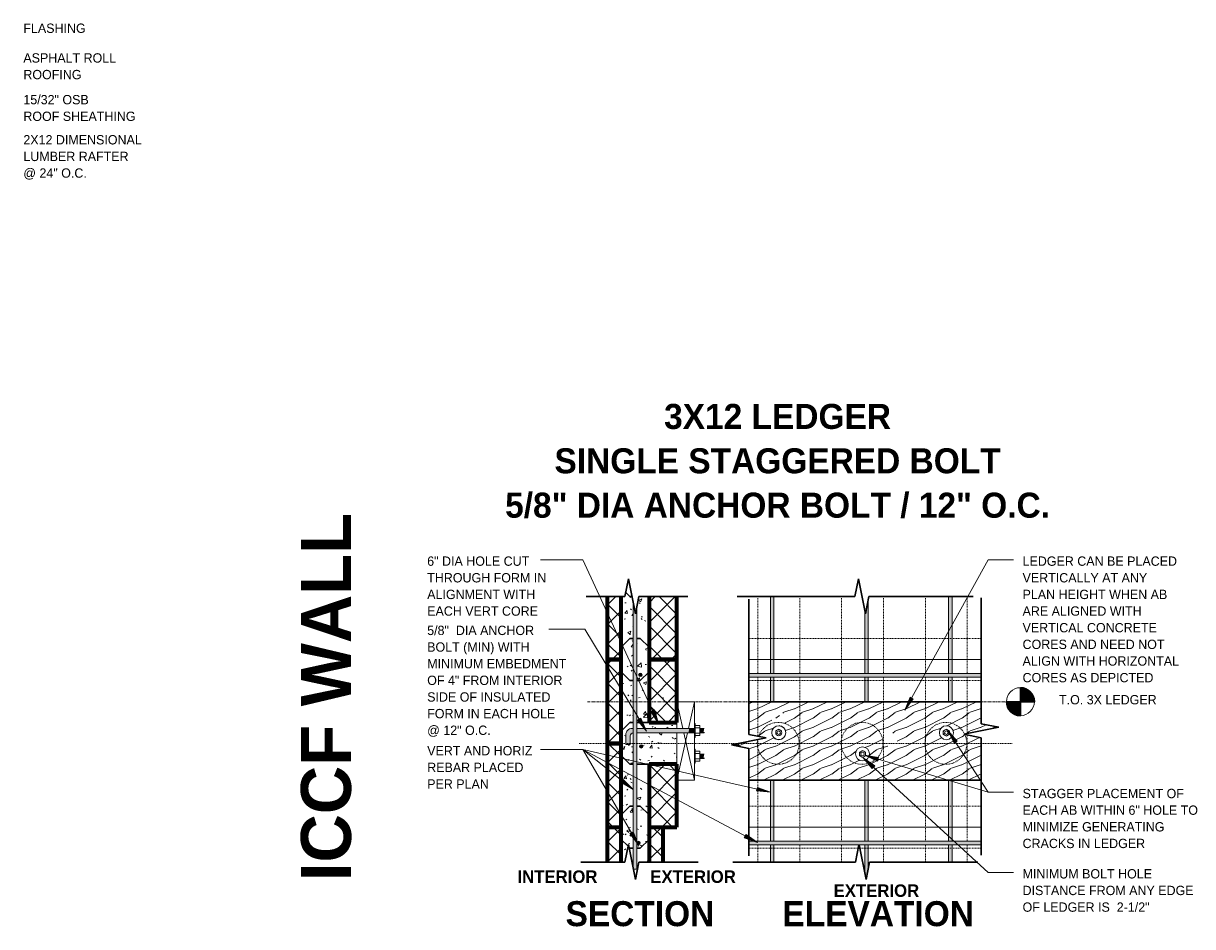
# Model space of a CAD drawing. Header units: inches. Extents: x 0 to 1341, y -35 to 287.
# Tile 7 of 13: x 509 to 676, y 153 to 283. Entities that reach past the tile are written whole.
import ezdxf

# ---------------------------------------------------------------- set-up
doc = ezdxf.new("R2010")
doc.units = ezdxf.units.IN
doc.header["$MEASUREMENT"] = 0
for name, pattern in [('Dash Dot 3_16_', [0.3125, 0.1875, -0.0625, 0, -0.0625]), ('Hidden 1_16_', [0.09375, 0.0625, -0.03125]), ('Hidden 1_8_', [0.1875, 0.125, -0.0625]), ('RT Dash 1_16_', [0.5625, 0.375, -0.0625, 0.0625, -0.0625])]:
    doc.linetypes.add(name, pattern=pattern)
for name, color, linetype, lineweight in [('A-ANNO-TEXT', 2, 'Continuous', 9), ('A-DETL', 5, 'Hidden 1_16_', 9), ('A-DETL-GENF', 3, 'Continuous', 9), ('A-DETL-HLIN', 3, 'Continuous', 70), ('A-DETL-LLIN', 3, 'Continuous', 9), ('A-DETL-MBND', 5, 'Continuous', 9), ('A-DETL-MLIN', 3, 'Continuous', 30)]:
    doc.layers.add(name, color=color, linetype=linetype, lineweight=lineweight)
pattern_1 = [(50, (478.208, 0), (4.590705, -0.40187), [0.48, -5.28]), (355, (478.208, 0), (-0.88784, 4.8137), [0.384, -4.224]), (100.451, (478.59, -0.033), (3.70197, 4.41272), [0.408, -4.487]), (46.184, (478.208, 1.28), (6.83066, -1.05904), [0.72, -7.92]), (96.636, (478.777, 1.192), (5.98166, 6.23401), [0.612, -6.731]), (351.184, (478.208, 1.28), (5.98208, 6.23382), [0.576, -6.336]), (21, (478.848, 0.96), (3.82029, -2.5771), [0.48, -5.28]), (326, (478.848, 0.96), (1.55721, 4.64059), [0.384, -4.224]), (71.451, (479.166, 0.745), (5.37715, 2.0647), [0.408, -4.487]), (37.5, (478.208, 0), (0.077972, 2.130786), [0.211, -3.962, 0.211, -4.077, -4.24]), (37.5, (478.208, 0), (0.077972, 2.130786), [-8.461, 0.211, -4.029]), (7.5, (478.208, 0), (1.683907, 2.52439), [0.211, -2.234, 0.211, -3.866, -1.616]), (7.5, (478.208, 0), (1.683907, 2.52439), [-6.522, 0.211, -1.405]), (327.5, (476.78, 0), (3.416527, -0.144297), [0.211, -1.389, 0.211, -4.781, -6.624]), (327.5, (476.78, 0), (3.416527, -0.144297), [-6.592, 0.211, -6.413]), (317.5, (476.14, 0), (3.732463, 0.640715), [0.211, -1.869, 0.211, -3.104, -4.704]), (317.5, (476.14, 0), (3.732463, 0.640715), [-5.395, 0.211, -4.493])]
pattern_2 = [(45, (478.208, 0), (-1.414214, 1.414214), []), (135, (478.208, 0), (-1.414214, -1.414214), [])]
pattern_3 = [(216.87, (479.274, 2.666), (7.9965905, 5.3312143), [1.333, -11.995]), (206.565, (480.873, 1.866), (-2.6653954, -2.6653906), [2.98, -2.98]), (198.435, (480.873, 0.533), (-5.3315978, -2.6658048), [1.686, -6.743])]

# ---------------------------------------------------------------- blocks, each defined once
blk = doc.blocks.new('Anchor Bolt3 - _OF SUPPORT0')
at = {"layer": 'A-DETL-GENF'}
for p, q in [((-1, -2.5), (1, -2.5)), ((-1, -2.5), (-1, -2.62)), ((-1, -2.62), (1, -2.62)), ((-0.72, -2.62), (-0.72, -3.25)), ((-0.72, -3.25), (0.72, -3.25)), ((-0.37, -2.62), (-0.37, -3.25)), ((-0.31, -2.5), (-0.31, -2.47)), ((-0.31, -3.25), (-0.31, -3.88)), ((-0.12, -3.25), (0.31, -3.29)), ((0.31, -2.5), (0.31, -2.47)), ((0.31, -3.25), (0.31, -3.88)), ((0.38, -2.62), (0.38, -3.25)), ((0.72, -2.62), (0.72, -3.25)), ((1, -2.5), (1, -2.62)), ((-0.31, -3.37), (0.31, -3.43)), ((-0.31, -3.5), (0.31, -3.55)), ((-0.31, -3.62), (0.31, -3.68)), ((-0.31, -3.75), (0.31, -3.8)), ((-0.31, -3.87), (-0.22, -3.88))]:
    blk.add_line(p, q, dxfattribs=at)
blk = doc.blocks.new('Reinf Bar Eleva_OF SUPPORT0')
at = {"layer": 'A-DETL-GENF'}
for points in [[(14.05, -0.5), (14.05, 0), (3, 0), (3, -0.5)], [(18.06, -0.5), (18.06, 0), (14.55, 0), (14.55, -0.5)], [(41, -0.5), (41, 0), (38.55, 0), (38.55, -0.5)], [(29.31, 0), (29.31, -0.5), (38.05, -0.5), (38.05, 0)]]:
    blk.add_hatch(color=256, dxfattribs=at).paths.add_polyline_path(points, flags=0)
for p, q in [((14.05, 0), (3, 0)), ((3, -0.5), (14.05, -0.5)), ((18.06, 0), (14.55, 0)), ((14.55, -0.5), (18.06, -0.5)), ((38.05, 0), (29.31, 0)), ((29.31, -0.5), (38.05, -0.5)), ((41, 0), (38.55, 0)), ((38.55, -0.5), (41, -0.5))]:
    blk.add_line(p, q, dxfattribs=at)
blk = doc.blocks.new('Reinf Bar Eleva_OF SUPPORT1')
at = {"layer": 'A-DETL-GENF'}
blk.add_hatch(color=256, dxfattribs=at).paths.add_polyline_path([(2.22, -0.15), (2.22, 0), (1.45, 0)], flags=0)
blk.add_line((2.22, 0), (1.45, 0), dxfattribs=at)
blk = doc.blocks.new('Reinf Bar Eleva_OF SUPPORT2')
at = {"layer": 'A-DETL-GENF'}
for points in [[(18.06, -0.5), (18.06, 0), (14.55, 0), (14.55, -0.5)], [(42.56, -0.5), (43.5, -0.31), (41.94, 0), (38.55, 0), (38.55, -0.5)], [(14.05, -0.5), (14.05, 0), (3.45, 0), (5.5, -0.41), (5.05, -0.5)], [(29.31, 0), (29.31, -0.5), (38.05, -0.5), (38.05, 0)]]:
    blk.add_hatch(color=256, dxfattribs=at).paths.add_polyline_path(points, flags=0)
for p, q in [((14.05, 0), (3.45, 0)), ((5.05, -0.5), (14.05, -0.5)), ((18.06, 0), (14.55, 0)), ((14.55, -0.5), (18.06, -0.5)), ((38.05, 0), (29.31, 0)), ((29.31, -0.5), (38.05, -0.5)), ((41.94, 0), (38.55, 0)), ((38.55, -0.5), (42.56, -0.5))]:
    blk.add_line(p, q, dxfattribs=at)
blk = doc.blocks.new('Break Line8 - B_OF SUPPORT0')
at = {"layer": 'A-DETL-GENF', "lineweight": 30}
for p, q in [((-1, 0), (-0.5, 2.5)), ((-0.5, 2.5), (0.49, -2.45)), ((-16.5, 0), (-1, 0)), ((0.51, -2.45), (1, 0)), ((1, 0), (18.57, 0))]:
    blk.add_line(p, q, dxfattribs=at)
blk = doc.blocks.new('Anchor Bolts Ho_OF SUPPORT0')
at = {"layer": 'A-DETL-GENF'}
for p, q in [((0.54, 1.24), (0.98, 1.49)), ((0.98, 1.49), (1.42, 1.24))]:
    blk.add_line(p, q, dxfattribs=at)
for radius in [0.438, 0.25]:
    blk.add_circle((0.98, 0.99), radius, dxfattribs=at)
blk = doc.blocks.new('Dimension Lumbe_OF SUPPORT0')
at = {"layer": 'A-DETL-GENF'}
for p, q in [((0, -3.83), (0, 0)), ((0, 0), (0.85, -3.83)), ((0, 0), (2.5, 0)), ((2.5, 0), (1.65, -3.83)), ((2.5, 0), (2.5, -11.25)), ((0, -11.25), (0, -4.46)), ((1.51, -4.46), (0, -11.25)), ((0.99, -4.46), (2.5, -11.25)), ((2.5, -11.25), (0, -11.25))]:
    blk.add_line(p, q, dxfattribs=at)
blk = doc.blocks.new('Reinf Bar Secti_OF SUPPORT0')
at = {"layer": 'A-DETL-GENF'}
h = blk.add_hatch(color=256, dxfattribs=at)
edge = h.paths.add_edge_path(flags=0)
edge.add_arc((0, 0), 0.25, 180, 360)
edge.add_arc((0, 0), 0.25, 0, 180)
for start, end in [(0, 180), (180, 0)]:
    blk.add_arc((0, 0), 0.25, start, end, dxfattribs=at)
blk = doc.blocks.new('Anchor Bolt4 - _OF SUPPORT0')
at = {"layer": 'A-DETL-GENF'}
for p, q in [((-2, 7.31), (-0.56, 7.31)), ((-2, 7.31), (-2, 6.69)), ((-2, 6.69), (-0.75, 6.69)), ((-0.31, -2.5), (-0.31, 5.75)), ((0.31, 6.25), (0.31, 6.44)), ((0.31, -2.5), (0.31, 5.75)), ((-1, -2.5), (1, -2.5)), ((-1, -2.5), (-1, -2.62)), ((-1, -2.62), (1, -2.62)), ((-0.72, -2.62), (-0.72, -3.25)), ((-0.72, -3.25), (0.72, -3.25)), ((-0.37, -2.62), (-0.37, -3.25)), ((-0.31, -1.75), (0.31, -1.8)), ((-0.31, -1.87), (0.31, -1.93)), ((-0.31, -2), (0.31, -2.05)), ((-0.31, -2.12), (0.31, -2.18)), ((-0.31, -2.25), (0.31, -2.3)), ((-0.31, -2.37), (0.31, -2.43)), ((-0.31, -3.25), (-0.31, -3.88)), ((-0.12, -3.25), (0.31, -3.29)), ((0.31, -3.25), (0.31, -3.88)), ((0.38, -2.62), (0.38, -3.25)), ((0.72, -2.62), (0.72, -3.25)), ((1, -2.5), (1, -2.62)), ((-0.31, -3.37), (0.31, -3.43)), ((-0.31, -3.5), (0.31, -3.55)), ((-0.31, -3.62), (0.31, -3.68)), ((-0.31, -3.75), (0.31, -3.8)), ((-0.31, -3.87), (-0.22, -3.88))]:
    blk.add_line(p, q, dxfattribs=at)
for centre, radius in [((-0.56, 6.44), 0.875), ((-0.75, 6.25), 0.438)]:
    blk.add_arc(centre, radius, 360, 90, dxfattribs=at)
blk = doc.blocks.new('Reinf Bar Eleva_OF SUPPORT3')
at = {"layer": 'A-DETL-GENF'}
blk.add_hatch(color=256, dxfattribs=at).paths.add_polyline_path([(0, 0), (0, -0.5), (37.55, -0.5), (36.5, -0.29), (37.95, 0)], flags=0)
for p, q in [((37.95, 0), (0, 0)), ((0, 0), (0, -0.5)), ((0, -0.5), (37.55, -0.5))]:
    blk.add_line(p, q, dxfattribs=at)
blk = doc.blocks.new('Break Line8 - B_OF SUPPORT1')
at = {"layer": 'A-DETL-GENF', "lineweight": 30}
for p, q in [((-1, 0), (-0.5, 2.5)), ((-0.5, 2.5), (0.5, -2.5)), ((-6.55, 0), (-1, 0)), ((0.5, -2.5), (1, 0)), ((1, 0), (8.03, 0))]:
    blk.add_line(p, q, dxfattribs=at)
blk = doc.blocks.new('Break Line8 - B_OF SUPPORT2')
at = {"layer": 'A-DETL-GENF', "lineweight": 30}
for p, q in [((-1, 0), (-0.5, 2.5)), ((-0.5, 2.5), (0.5, -2.5)), ((-9.51, 0), (-1, 0)), ((0.5, -2.5), (1, 0)), ((1, 0), (7.3, 0))]:
    blk.add_line(p, q, dxfattribs=at)
blk = doc.blocks.new('Anchor Bolts Ho_OF SUPPORT1')
at = {"layer": 'A-DETL-GENF'}
for p, q in [((0.54, 1.24), (0.98, 1.49)), ((0.54, 0.73), (0.54, 1.24)), ((0.98, 0.48), (0.54, 0.73)), ((0.98, 1.49), (1.42, 1.24)), ((1.42, 0.73), (0.98, 0.48)), ((1.42, 1.24), (1.42, 0.73))]:
    blk.add_line(p, q, dxfattribs=at)
for radius in [0.438, 0.25]:
    blk.add_circle((0.98, 0.99), radius, dxfattribs=at)
blk = doc.blocks.new('Anchor Bolts Ho_OF SUPPORT2')
at = {"layer": 'A-DETL-GENF'}
for p, q in [((0.98, -0.48), (0.54, -0.73)), ((0.54, -0.73), (0.54, -1.24)), ((0.54, -1.24), (0.98, -1.49)), ((1.42, -0.73), (0.98, -0.48)), ((0.98, -1.49), (1.42, -1.24)), ((1.42, -1.24), (1.42, -0.73))]:
    blk.add_line(p, q, dxfattribs=at)
for radius in [0.437, 0.25]:
    blk.add_circle((0.98, -0.99), radius, dxfattribs=at)
blk = doc.blocks.new('Reinf Bar Eleva_OF SUPPORT4')
at = {"layer": 'A-DETL-GENF'}
blk.add_hatch(color=256, dxfattribs=at).paths.add_polyline_path([(3.72, 0), (3.72, -0.5), (37, -0.5), (37, 0)], flags=0)
for p, q in [((37, 0), (3.72, 0)), ((3.72, -0.5), (37, -0.5))]:
    blk.add_line(p, q, dxfattribs=at)
blk = doc.blocks.new('Break Line8 - B_OF SUPPORT3')
at = {"layer": 'A-DETL-GENF', "lineweight": 30}
for p, q in [((-1, 0), (-0.5, 2.5)), ((-0.5, 2.5), (0.5, -2.5)), ((-16.36, 0), (-1, 0)), ((0.5, -2.5), (1, 0)), ((1, 0), (20.36, 0))]:
    blk.add_line(p, q, dxfattribs=at)
blk = doc.blocks.new('Break Line8 - B_OF SUPPORT4')
at = {"layer": 'A-DETL-GENF', "lineweight": 30}
for p, q in [((-1, 0), (-0.5, 2.5)), ((-0.5, 2.5), (0.5, -2.5)), ((-19, 0), (-1, 0)), ((0.5, -2.5), (1, 0)), ((1, 0), (17.8, 0))]:
    blk.add_line(p, q, dxfattribs=at)
blk = doc.blocks.new('Break Line8 - B_OF SUPPORT5')
at = {"layer": 'A-DETL-GENF', "lineweight": 30}
for p, q in [((-1, 0), (-0.5, 2.5)), ((-0.5, 2.5), (0.5, -2.5)), ((-17.87, 0), (-1, 0)), ((0.5, -2.5), (1, 0)), ((1, 0), (15.93, 0))]:
    blk.add_line(p, q, dxfattribs=at)

msp = doc.modelspace()

# ---------------------------------------------------------------- hatches: boundary and pattern name
at = {"layer": 'A-ANNO-TEXT'}
for points in [[(636.5, 185.9), (636.04, 186.16), (635.3, 184.28)], [(599.43, 184.31), (598.95, 184.09), (600.03, 182.39)], [(597.48, 183.13), (597.03, 182.85), (598.29, 181.28)], [(642.34, 179.54), (642.78, 179.83), (641.47, 181.36)], [(630.62, 175.92), (630.98, 176.31), (629.33, 177.47)], [(631.39, 177), (631.54, 177.5), (629.55, 177.82)], [(594.98, 174.38), (594.65, 173.97), (596.38, 172.92)], [(614.18, 173.23), (614.06, 172.72), (616.07, 172.53)], [(596.38, 166.88), (595.92, 166.62), (597.16, 165.02)], [(612.56, 166.49), (612.31, 166.03), (614.2, 165.32)]]:
    msp.add_hatch(color=7, dxfattribs=at).paths.add_polyline_path(points, flags=0)
at = {"layer": 'A-DETL-GENF'}
h = msp.add_hatch(dxfattribs=at)
h.set_pattern_fill('FP5_15', style=0, pattern_type=2)
h.set_pattern_definition(pattern_1)
h.paths.add_polyline_path([(596.42, 191.53), (596.42, 199.5), (595.71, 203.05), (595.21, 200.55), (594.67, 200.55), (594.67, 191.53)], flags=0)
h = msp.add_hatch(dxfattribs=at)
h.set_pattern_fill('FP5_16', style=0, pattern_type=2)
h.set_pattern_definition(pattern_2)
h.paths.add_polyline_path([(592.67, 191.53), (594.67, 191.53), (594.67, 200.55), (592.67, 200.55)], flags=0)
h = msp.add_hatch(dxfattribs=at)
h.set_pattern_fill('FP5_15', style=0, pattern_type=2)
h.set_pattern_definition(pattern_1)
h.paths.add_polyline_path([(596.92, 199.11), (596.92, 191.53), (598.67, 191.53), (598.67, 200.55), (597.21, 200.55)], flags=0)
h = msp.add_hatch(dxfattribs=at)
h.set_pattern_fill('FP5_16', style=0, pattern_type=2)
h.set_pattern_definition(pattern_2)
h.paths.add_polyline_path([(598.67, 191.53), (602.67, 191.53), (602.67, 200.55), (598.67, 200.55)], flags=0)
h = msp.add_hatch(dxfattribs=at)
h.set_pattern_fill('FP5_16', style=0, pattern_type=2)
h.set_pattern_definition(pattern_2)
h.paths.add_polyline_path([(592.67, 179.53), (594.67, 179.53), (594.67, 191.53), (592.67, 191.53)], flags=0)
h = msp.add_hatch(dxfattribs=at)
h.set_pattern_fill('FP5_15', style=0, pattern_type=2)
h.set_pattern_definition(pattern_1)
edge = h.paths.add_edge_path(flags=0)
edge.add_line((594.67, 191.53), (594.67, 179.53))
edge.add_line((594.67, 179.53), (595.36, 179.53))
edge.add_line((595.36, 179.53), (595.36, 180.78))
edge.add_arc((596.24, 180.78), 0.875, 90, 180, ccw=False)
edge.add_line((596.24, 181.66), (596.42, 181.66))
edge.add_line((596.42, 181.66), (596.42, 191.53))
edge.add_line((596.42, 191.53), (594.67, 191.53))
h = msp.add_hatch(dxfattribs=at)
h.set_pattern_fill('FP5_15', style=0, pattern_type=2)
h.set_pattern_definition(pattern_1)
h.paths.add_polyline_path([(602.67, 182.53), (598.67, 182.53), (598.67, 191.53), (596.92, 191.53), (596.92, 181.66), (602.67, 181.66)], flags=0)
edge = h.paths.add_edge_path(flags=0)
edge.add_arc((597.42, 189.34), 0.25, 0, 180)
edge.add_arc((597.42, 189.34), 0.25, 180, 360)
h = msp.add_hatch(dxfattribs=at)
h.set_pattern_fill('FP5_16', style=0, pattern_type=2)
h.set_pattern_definition(pattern_2)
h.paths.add_polyline_path([(602.67, 182.53), (602.67, 191.53), (598.67, 191.53), (598.67, 182.53)], flags=0)
h = msp.add_hatch(color=7, dxfattribs=at)
edge = h.paths.add_edge_path(flags=0)
edge.add_arc((651.84, 185.49), 2, 0, 90)
edge.add_line((651.84, 187.49), (651.84, 185.49))
edge.add_line((651.84, 185.49), (653.84, 185.49))
h = msp.add_hatch(dxfattribs=at)
h.set_pattern_fill('FP5_18', style=0, pattern_type=2)
h.set_pattern_definition(pattern_3)
h.paths.add_polyline_path([(612.96, 178.8), (612.96, 174.24), (646.24, 174.24), (646.24, 180.34), (643.74, 180.84), (648.06, 181.71), (648.06, 181.98), (646.24, 182.34), (646.24, 185.49), (612.96, 185.49), (612.96, 180.8), (615.46, 180.3), (611.46, 179.5), (611.46, 179.1)], flags=0)
edge = h.paths.add_edge_path(flags=0)
edge.add_arc((633.24, 180.06), 1, 0, 180)
edge.add_arc((633.24, 180.06), 1, 180, 360)
edge = h.paths.add_edge_path(flags=0)
edge.add_arc((617.24, 181.05), 1, 0, 90, ccw=False)
edge.add_arc((617.24, 181.05), 1, -180, 0, ccw=False)
edge.add_arc((617.24, 181.05), 1, 90, 180, ccw=False)
edge = h.paths.add_edge_path(flags=0)
edge.add_arc((617.24, 183.06), 1, 0, 180, ccw=False)
edge.add_spline(control_points=[(618.24, 183.06), (618.24, 182.97), (618.22, 182.8), (618.12, 182.55), (617.96, 182.34), (617.75, 182.18), (617.5, 182.08), (617.33, 182.06), (617.24, 182.05)], knot_values=[0, 0, 0, 0, 0.261169, 0.522335, 0.783496, 1.044653, 1.305809, 1.566982, 1.566982, 1.566982, 1.566982], degree=3, periodic=0)
edge.add_spline(control_points=[(617.24, 182.05), (617.16, 182.06), (616.98, 182.08), (616.74, 182.18), (616.53, 182.34), (616.37, 182.55), (616.27, 182.8), (616.24, 182.97), (616.24, 183.06)], knot_values=[0, 0, 0, 0, 0.261174, 0.522329, 0.783486, 1.044648, 1.305813, 1.566982, 1.566982, 1.566982, 1.566982], degree=3, periodic=0)
edge = h.paths.add_edge_path(flags=0)
edge.add_arc((641.24, 181.05), 1, 180, 360)
edge.add_arc((641.24, 181.05), 1, 0, 180)
edge = h.paths.add_edge_path(flags=0)
edge.add_arc((629.24, 178.01), 1, 180, 360)
edge.add_arc((629.24, 178.01), 1, 0, 180)
h = msp.add_hatch(color=7, dxfattribs=at)
edge = h.paths.add_edge_path(flags=0)
edge.add_line((651.84, 183.49), (651.84, 185.49))
edge.add_line((651.84, 185.49), (649.84, 185.49))
edge.add_arc((651.84, 185.49), 2, 180, 270)
h = msp.add_hatch(dxfattribs=at)
h.set_pattern_fill('FP5_18', style=0, pattern_type=2)
h.set_pattern_definition(pattern_3)
h.paths.add_polyline_path([(617.68, 182.81), (617.68, 183.31), (617.24, 183.57), (616.81, 183.31), (616.81, 182.81), (617.24, 182.55)], flags=0)
h = msp.add_hatch(color=7, dxfattribs=at)
edge = h.paths.add_edge_path(flags=0)
edge.add_line((595.99, 179.34), (595.99, 180.6))
edge.add_arc((596.42, 180.6), 0.437, 90, 180, ccw=False)
edge.add_line((596.42, 181.03), (596.42, 181.66))
edge.add_line((596.42, 181.66), (596.24, 181.66))
edge.add_arc((596.24, 180.78), 0.875, 90, 180)
edge.add_line((595.36, 180.78), (595.36, 179.34))
edge.add_line((595.36, 179.34), (595.99, 179.34))
h = msp.add_hatch(dxfattribs=at)
h.set_pattern_fill('FP5_15', style=0, pattern_type=2)
h.set_pattern_definition(pattern_1)
edge = h.paths.add_edge_path(flags=0)
edge.add_line((595.99, 180.6), (595.99, 179.53))
edge.add_line((595.99, 179.53), (596.42, 179.53))
edge.add_line((596.42, 179.53), (596.42, 181.03))
edge.add_arc((596.42, 180.6), 0.438, 90, 180)
msp.add_hatch(color=7, dxfattribs=at).paths.add_polyline_path([(604.42, 181.03), (604.42, 181.66), (596.92, 181.66), (596.92, 181.03)], flags=0)
h = msp.add_hatch(dxfattribs=at)
h.set_pattern_fill('FP5_15', style=0, pattern_type=2)
h.set_pattern_definition(pattern_1)
h.paths.add_polyline_path([(602.67, 181.03), (596.92, 181.03), (596.92, 179.53), (602.67, 179.53)], flags=0)
h = msp.add_hatch(dxfattribs=at)
h.set_pattern_fill('FP5_16', style=0, pattern_type=2)
h.set_pattern_definition(pattern_2)
h.paths.add_polyline_path([(592.67, 179.53), (592.67, 167.53), (594.67, 167.53), (594.67, 179.53)], flags=0)
h = msp.add_hatch(dxfattribs=at)
h.set_pattern_fill('FP5_15', style=0, pattern_type=2)
h.set_pattern_definition(pattern_1)
h.paths.add_polyline_path([(594.67, 179.53), (594.67, 167.53), (596.42, 167.53), (596.42, 179.53), (595.99, 179.53), (595.99, 179.34), (595.36, 179.34), (595.36, 179.53)], flags=0)
h = msp.add_hatch(dxfattribs=at)
h.set_pattern_fill('FP5_15', style=0, pattern_type=2)
h.set_pattern_definition(pattern_1)
h.paths.add_polyline_path([(598.67, 167.53), (598.67, 176.53), (602.67, 176.53), (602.67, 179.53), (596.92, 179.53), (596.92, 167.53)], flags=0)
edge = h.paths.add_edge_path(flags=0)
edge.add_arc((597.55, 179.09), 0.25, 0, 180)
edge.add_arc((597.55, 179.09), 0.25, 180, 360)
h = msp.add_hatch(dxfattribs=at)
h.set_pattern_fill('FP5_17', style=0, pattern_type=2)
h.set_pattern_definition([(45, (478.208, 0), (-1.58392, 1.58392), []), (45, (478.208, 2.4), (-1.58392, 1.58392), [])])
h.paths.add_polyline_path([(611.46, 179.34), (611.46, 179.5), (610.66, 179.34)], flags=0)
h = msp.add_hatch(dxfattribs=at)
h.set_pattern_fill('FP5_18', style=0, pattern_type=2)
h.set_pattern_definition(pattern_3)
h.paths.add_polyline_path([(633.68, 179.81), (633.68, 180.31), (633.24, 180.57), (632.81, 180.31), (632.81, 179.81), (633.24, 179.55)], flags=0)
h = msp.add_hatch(dxfattribs=at)
h.set_pattern_fill('FP5_16', style=0, pattern_type=2)
h.set_pattern_definition(pattern_2)
h.paths.add_polyline_path([(602.67, 176.53), (598.67, 176.53), (598.67, 167.53), (602.67, 167.53)], flags=0)
h = msp.add_hatch(dxfattribs=at)
h.set_pattern_fill('FP5_16', style=0, pattern_type=2)
h.set_pattern_definition(pattern_2)
h.paths.add_polyline_path([(594.67, 167.53), (592.67, 167.53), (592.67, 162.55), (594.67, 162.55)], flags=0)
h = msp.add_hatch(dxfattribs=at)
h.set_pattern_fill('FP5_15', style=0, pattern_type=2)
h.set_pattern_definition(pattern_1)
edge = h.paths.add_edge_path(flags=0)
edge.add_arc((597.17, 165.28), 0.25, 0, 180, ccw=False)
edge.add_arc((597.17, 165.28), 0.25, 180, 360, ccw=False)
h.paths.add_polyline_path([(596.92, 165.28), (596.92, 161.55), (596.42, 161.55), (596.42, 167.53), (594.67, 167.53), (594.67, 162.55), (595.21, 162.55), (595.71, 165.05), (596.71, 160.05), (597.21, 162.55), (598.67, 162.55), (598.67, 167.53), (596.92, 167.53)], flags=0)
h = msp.add_hatch(dxfattribs=at)
h.set_pattern_fill('FP5_16', style=0, pattern_type=2)
h.set_pattern_definition(pattern_2)
h.paths.add_polyline_path([(600.67, 167.53), (598.67, 167.53), (598.67, 162.55), (600.67, 162.55)], flags=0)

# ---------------------------------------------------------------- linework, layer by layer
at = {"layer": 'A-ANNO-TEXT', "color": 7}
for p, q in [((587.49, 205.79), (583.12, 205.79)), ((589.2, 205.79), (587.49, 205.79)), ((600.03, 182.39), (589.2, 205.79)), ((635.3, 184.28), (647.23, 205.79)), ((647.23, 205.79), (650.87, 205.79)), ((589.48, 195.88), (584.32, 195.88)), ((598.29, 181.28), (589.48, 195.88)), ((636.04, 186.16), (635.3, 184.28)), ((635.3, 184.28), (636.5, 185.9)), ((636.5, 185.9), (636.04, 186.16)), ((599.43, 184.31), (598.95, 184.09)), ((600.03, 182.39), (599.43, 184.31)), ((597.48, 183.13), (597.03, 182.85)), ((597.03, 182.85), (598.29, 181.28)), ((598.29, 181.28), (597.48, 183.13)), ((598.95, 184.09), (600.03, 182.39)), ((642.78, 179.83), (641.47, 181.36)), ((641.47, 181.36), (642.34, 179.54)), ((641.47, 181.36), (647.23, 172.54)), ((642.34, 179.54), (642.78, 179.83)), ((584.71, 178.66), (583.13, 178.66)), ((589.2, 178.66), (584.71, 178.66)), ((589.2, 178.66), (584.71, 178.66)), ((589.2, 178.66), (584.71, 178.66)), ((589.2, 178.66), (584.71, 178.66)), ((614.2, 165.32), (589.2, 178.66)), ((616.07, 172.53), (589.2, 178.66)), ((597.16, 165.02), (589.2, 178.66)), ((596.38, 172.92), (589.2, 178.66)), ((630.98, 176.31), (629.33, 177.47)), ((629.33, 177.47), (630.62, 175.92)), ((629.33, 177.47), (647.23, 161.05)), ((631.54, 177.5), (629.55, 177.82)), ((629.55, 177.82), (631.39, 177)), ((629.55, 177.82), (647.23, 172.54)), ((631.39, 177), (631.54, 177.5)), ((630.62, 175.92), (630.98, 176.31)), ((594.98, 174.38), (594.65, 173.97)), ((596.38, 172.92), (594.98, 174.38)), ((594.65, 173.97), (596.38, 172.92)), ((614.18, 173.23), (614.06, 172.72)), ((614.06, 172.72), (616.07, 172.53)), ((616.07, 172.53), (614.18, 173.23)), ((647.23, 172.54), (650.87, 172.54)), ((647.23, 172.54), (650.87, 172.54)), ((596.38, 166.88), (595.92, 166.62)), ((595.92, 166.62), (597.16, 165.02)), ((597.16, 165.02), (596.38, 166.88)), ((612.56, 166.49), (612.31, 166.03)), ((612.31, 166.03), (614.2, 165.32)), ((614.2, 165.32), (612.56, 166.49)), ((647.23, 161.05), (650.87, 161.05))]:
    msp.add_line(p, q, dxfattribs=at)
at = {"layer": 'A-DETL', "linetype": 'Continuous', "lineweight": 30}
for p, q in [((595.33, 201.13), (595.92, 200.53)), ((596.22, 200.53), (595.92, 200.53)), ((597.42, 200.53), (597.21, 200.53)), ((597.44, 200.55), (597.42, 200.53)), ((594.67, 193.28), (595.92, 194.53)), ((596.42, 194.53), (595.92, 194.53)), ((597.42, 194.53), (596.92, 194.53)), ((598.67, 193.28), (597.42, 194.53)), ((594.67, 193.28), (594.67, 191.53)), ((598.67, 193.28), (598.67, 191.53)), ((646.24, 185.49), (612.96, 185.49)), ((648.06, 181.71), (648.06, 181.98)), ((611.46, 179.5), (611.46, 179.1)), ((612.96, 174.24), (646.24, 174.24)), ((594.67, 165.78), (594.67, 167.53)), ((598.67, 165.78), (598.67, 167.53)), ((594.67, 165.78), (595.66, 164.8)), ((598.67, 165.78), (597.42, 164.53)), ((595.79, 164.67), (595.92, 164.53)), ((596.42, 164.53), (595.92, 164.53)), ((597.42, 164.53), (596.92, 164.53))]:
    msp.add_line(p, q, dxfattribs=at)
at = {"layer": 'A-DETL', "linetype": 'RT Dash 1_16_'}
msp.add_line((589.84, 185.49), (649.84, 185.49), dxfattribs=at)
at = {"layer": 'A-DETL', "linetype": 'Dash Dot 3_16_'}
msp.add_line((588.67, 179.53), (650.67, 179.53), dxfattribs=at)
at = {"layer": 'A-DETL'}
msp.add_circle((629.17, 179.53), 3, dxfattribs=at)
for centre, start, end in [((617.17, 179.53), 0, 160.6057), ((641.17, 179.53), 26.6351, 360), ((641.17, 179.53), 0, 25.7593), ((617.17, 179.53), 169.5245, 360)]:
    msp.add_arc(centre, 3, start, end, dxfattribs=at)
at = {"layer": 'A-DETL-HLIN'}
for p, q in [((592.67, 200.55), (592.67, 191.53)), ((594.67, 191.53), (594.67, 200.55)), ((598.67, 200.55), (598.67, 191.53)), ((602.67, 191.53), (602.67, 200.55)), ((594.67, 191.53), (592.67, 191.53)), ((592.67, 191.53), (592.67, 179.53)), ((592.67, 191.53), (592.67, 179.53)), ((592.67, 191.53), (594.67, 191.53)), ((594.67, 179.53), (594.67, 191.53)), ((594.67, 179.53), (594.67, 191.53)), ((602.67, 191.53), (598.67, 191.53)), ((598.67, 191.53), (598.67, 182.53)), ((598.67, 191.53), (598.67, 182.53)), ((598.67, 191.53), (602.67, 191.53)), ((602.67, 182.53), (602.67, 191.53)), ((602.67, 182.53), (602.67, 191.53)), ((598.67, 182.53), (602.67, 182.53)), ((598.67, 182.53), (602.67, 182.53)), ((592.67, 179.53), (594.67, 179.53)), ((592.67, 179.53), (592.67, 167.53)), ((594.67, 179.53), (592.67, 179.53)), ((592.67, 179.53), (592.67, 167.53)), ((594.67, 179.53), (592.67, 179.53)), ((594.67, 167.53), (594.67, 179.53)), ((594.67, 167.53), (594.67, 179.53)), ((602.67, 176.53), (598.67, 176.53)), ((598.67, 176.53), (598.67, 167.53)), ((602.67, 176.53), (598.67, 176.53)), ((598.67, 176.53), (598.67, 167.53)), ((602.67, 167.53), (602.67, 176.53)), ((602.67, 167.53), (602.67, 176.53)), ((592.67, 167.53), (592.67, 162.55)), ((592.67, 167.53), (594.67, 167.53)), ((592.67, 167.53), (594.67, 167.53)), ((594.67, 162.55), (594.67, 167.53)), ((598.67, 167.53), (598.67, 162.55)), ((598.67, 167.53), (602.67, 167.53)), ((598.67, 167.53), (602.67, 167.53)), ((600.67, 162.55), (600.67, 167.53))]:
    msp.add_line(p, q, dxfattribs=at)
at = {"layer": 'A-DETL-LLIN'}
for p, q in [((612.96, 191.53), (646.24, 191.53)), ((600.67, 186.07), (600.67, 185.88)), ((612.96, 167.53), (646.24, 167.53)), ((612.96, 167.53), (646.24, 167.53))]:
    msp.add_line(p, q, dxfattribs=at)
for centre, radius in [((651.84, 185.49), 2), ((617.24, 181.05), 1), ((641.24, 181.05), 1), ((629.24, 178.02), 1)]:
    msp.add_circle(centre, radius, dxfattribs=at)
for start, end in [(120, 0), (0, 80)]:
    msp.add_arc((617.24, 181.05), 1, start, end, dxfattribs=at)
at = {"layer": 'A-DETL-MBND', "linetype": 'Hidden 1_8_'}
for p, q in [((614.24, 200.55), (614.24, 189.51)), ((620.24, 200.55), (620.24, 189.51)), ((626.24, 200.55), (626.24, 189.51)), ((632.24, 200.55), (632.24, 189.51)), ((638.24, 200.55), (638.24, 189.51)), ((644.24, 200.55), (644.24, 189.51)), ((612.96, 194.53), (646.24, 194.53)), ((612.96, 188.53), (646.24, 188.53)), ((614.24, 189.01), (614.24, 180.55)), ((620.24, 189.01), (620.24, 165.51)), ((626.24, 189.01), (626.24, 165.51)), ((632.24, 189.01), (632.24, 165.51)), ((638.24, 189.01), (638.24, 165.51)), ((644.24, 189.01), (644.24, 180.94)), ((610.66, 179.34), (611.46, 179.34)), ((614.24, 180.06), (614.24, 165.51)), ((644.24, 180.74), (644.24, 165.51)), ((612.96, 170.53), (646.24, 170.53)), ((612.96, 164.53), (646.24, 164.53)), ((614.24, 165.01), (614.24, 162.55)), ((620.24, 165.01), (620.24, 162.55)), ((626.24, 165.01), (626.24, 162.55)), ((632.24, 165.01), (632.24, 162.55)), ((638.24, 165.01), (638.24, 162.55)), ((644.24, 165.01), (644.24, 162.55))]:
    msp.add_line(p, q, dxfattribs=at)
at = {"layer": 'A-DETL-MLIN'}
for p, q in [((594.67, 189.78), (594.67, 191.53)), ((598.67, 189.78), (598.67, 191.53)), ((594.67, 189.78), (595.92, 188.53)), ((598.67, 189.78), (597.42, 188.53)), ((596.42, 188.53), (595.92, 188.53)), ((597.42, 188.53), (596.92, 188.53)), ((651.84, 187.49), (651.84, 185.49)), ((651.84, 185.49), (649.84, 185.49)), ((651.84, 185.49), (653.84, 185.49)), ((651.84, 183.49), (651.84, 185.49)), ((594.67, 181.28), (595.92, 182.53)), ((596.42, 182.53), (595.92, 182.53)), ((598.67, 182.53), (596.92, 182.53)), ((594.67, 181.28), (594.67, 179.53)), ((594.67, 177.78), (594.67, 179.53)), ((594.67, 177.78), (595.92, 176.53)), ((596.42, 176.53), (595.92, 176.53)), ((598.67, 176.53), (596.92, 176.53)), ((594.67, 169.28), (595.92, 170.53)), ((594.67, 169.28), (594.67, 167.53)), ((596.42, 170.53), (595.92, 170.53)), ((597.42, 170.53), (596.92, 170.53)), ((598.67, 169.28), (597.42, 170.53)), ((598.67, 169.28), (598.67, 167.53))]:
    msp.add_line(p, q, dxfattribs=at)
for start, end in [(0, 90), (180, 270)]:
    msp.add_arc((651.84, 185.49), 2, start, end, dxfattribs=at)

# ---------------------------------------------------------------- block references
at = {"layer": 'A-DETL-GENF'}
for name, p in [('Break Line8 - B_OF SUPPORT1', (596.21, 200.55)), ('Break Line8 - B_OF SUPPORT5', (629.15, 200.55)), ('Reinf Bar Secti_OF SUPPORT0', (597.42, 189.34)), ('Reinf Bar Eleva_OF SUPPORT4', (609.24, 189.51)), ('Dimension Lumbe_OF SUPPORT0', (602.67, 185.49)), ('Anchor Bolts Ho_OF SUPPORT0', (616.26, 180.06)), ('Anchor Bolts Ho_OF SUPPORT1', (640.26, 180.06)), ('Reinf Bar Secti_OF SUPPORT0', (597.55, 179.09)), ('Reinf Bar Eleva_OF SUPPORT1', (609.24, 179.26)), ('Anchor Bolts Ho_OF SUPPORT2', (628.26, 179)), ('Reinf Bar Secti_OF SUPPORT0', (597.17, 165.28)), ('Reinf Bar Eleva_OF SUPPORT4', (609.24, 165.51))]:
    msp.add_blockref(name, p, dxfattribs=at)
for name, p, rotation in [('Reinf Bar Eleva_OF SUPPORT3', (596.42, 161.55), 89.99999999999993), ('Break Line8 - B_OF SUPPORT3', (612.96, 179.8), 89.99999999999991), ('Reinf Bar Eleva_OF SUPPORT0', (616.56, 203.55), 269.9999999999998), ('Reinf Bar Eleva_OF SUPPORT2', (630.06, 203.55), 269.9999999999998), ('Reinf Bar Eleva_OF SUPPORT0', (642.06, 203.55), 269.9999999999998), ('Break Line8 - B_OF SUPPORT4', (646.24, 181.34), 269.9999999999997), ('Anchor Bolt4 - _OF SUPPORT0', (602.67, 181.35), 89.99999999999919), ('Anchor Bolt3 - _OF SUPPORT0', (602.67, 177.69), 89.99999999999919), ('Break Line8 - B_OF SUPPORT2', (596.21, 162.55), 180), ('Break Line8 - B_OF SUPPORT0', (629.24, 162.55), 180)]:
    msp.add_blockref(name, p, dxfattribs=dict(at, rotation=rotation))

# ---------------------------------------------------------------- texts
at = {"layer": 'A-ANNO-TEXT', "color": 7}
for s, insert, char_height, width, attachment_point, line_spacing_factor in [('\\fStylus BT|b0|i0|c0|p34|;FLASHING', (509.09, 282.52), 1.3341, 10.404, 1, 1.070803), ('\\fStylus BT|b0|i0|c0|p34|;ASPHALT ROLL\\PROOFING', (509.09, 278.27), 1.3341, 15.426, 1, 1.070803), ('\\fStylus BT|b0|i0|c0|p34|;15/32" OSB\\PROOF SHEATHING', (509.09, 272.3), 1.3341, 19.044, 1, 1.070803), ('\\fStylus BT|b0|i0|c0|p34|;2X12 DIMENSIONAL\\PLUMBER RAFTER\\P@ 24" O.C.', (509.09, 266.56), 1.3341, 21.312, 1, 1.070803), ('\\fStylus BT|b1|i0|c0|p34|;3X12 LEDGER\\PSINGLE STAGGERED BOLT\\P5/8" DIA ANCHOR BOLT / 12" O.C.', (617.07, 228.1), 3.5826, 98.256, 2, 1.063354), ('\\fStylus BT|b0|i0|c0|p34|;6" DIA HOLE CUT\\PTHROUGH FORM IN\\PALIGNMENT WITH\\PEACH VERT CORE', (566.91, 206.27), 1.3341, 20.556, 1, 1.070803), ('\\fStylus BT|b0|i0|c0|p34|;LEDGER CAN BE PLACED\\PVERTICALLY AT ANY\\PPLAN HEIGHT WHEN AB\\PARE ALIGNED WITH\\PVERTICAL CONCRETE\\PCORES AND NEED NOT\\PALIGN WITH HORIZONTAL\\PCORES AS DEPICTED', (652.15, 206.27), 1.3341, 26.298, 1, 1.070803), ('\\fStylus BT|b0|i0|c0|p34|;5/8"  DIA ANCHOR\\PBOLT (MIN) WITH\\PMINIMUM EMBEDMENT\\POF 4" FROM INTERIOR\\PSIDE OF INSULATED\\PFORM IN EACH HOLE\\P@ 12" O.C.', (566.91, 196.36), 1.3341, 24.3, 1, 1.070803), ('\\fStylus BT|b0|i0|c0|p34|;T.O. 3X LEDGER', (664.36, 186.44), 1.3341, 16.866, 2, 1.070803), ('\\fStylus BT|b0|i0|c0|p34|;VERT AND HORIZ\\PREBAR PLACED\\PPER PLAN\\P', (566.91, 179.14), 1.3341, 17.928, 1, 1.070803), ('\\fStylus BT|b0|i0|c0|p34|;STAGGER PLACEMENT OF\\PEACH AB WITHIN 6" HOLE TO\\PMINIMIZE GENERATING\\PCRACKS IN LEDGER', (652.15, 173.02), 1.3341, 30.528, 1, 1.070803), ('\\fStylus BT|b1|i0|c0|p34|;INTERIOR', (579.84, 161.35), 1.7913, 13.128, 1, 1.063354), ('\\fStylus BT|b1|i0|c0|p34|;EXTERIOR', (598.85, 161.35), 1.7913, 13.608, 1, 1.063354), ('\\fStylus BT|b0|i0|c0|p34|;MINIMUM BOLT HOLE\\PDISTANCE FROM ANY EDGE\\POF LEDGER IS  2-1/2"', (652.15, 161.53), 1.3341, 29.034, 1, 1.070803), ('\\fStylus BT|b1|i0|c0|p34|;EXTERIOR', (625.1, 159.35), 1.7913, 13.608, 1, 1.063354), ('\\fStylus BT|b1|i0|c0|p34|;SECTION', (586.72, 156.95), 3.5826, 25.248, 1, 1.063354), ('\\fStylus BT|b1|i0|c0|p34|;ELEVATION', (617.77, 156.95), 3.5826, 31.008, 1, 1.063354)]:
    msp.add_mtext(s, dxfattribs=dict(at, insert=insert, char_height=char_height, width=width, attachment_point=attachment_point, line_spacing_factor=line_spacing_factor))
at = {"layer": 'A-ANNO-TEXT', "color": 253, "insert": (548.83, 159.81), "char_height": 7.1651, "width": 59.904, "attachment_point": 1, "rotation": 90, "line_spacing_factor": 1.063354}
msp.add_mtext('\\fStylus BT|b1|i0|c0|p34|;ICCF WALL', dxfattribs=at)

doc.saveas('drawing.dxf')
